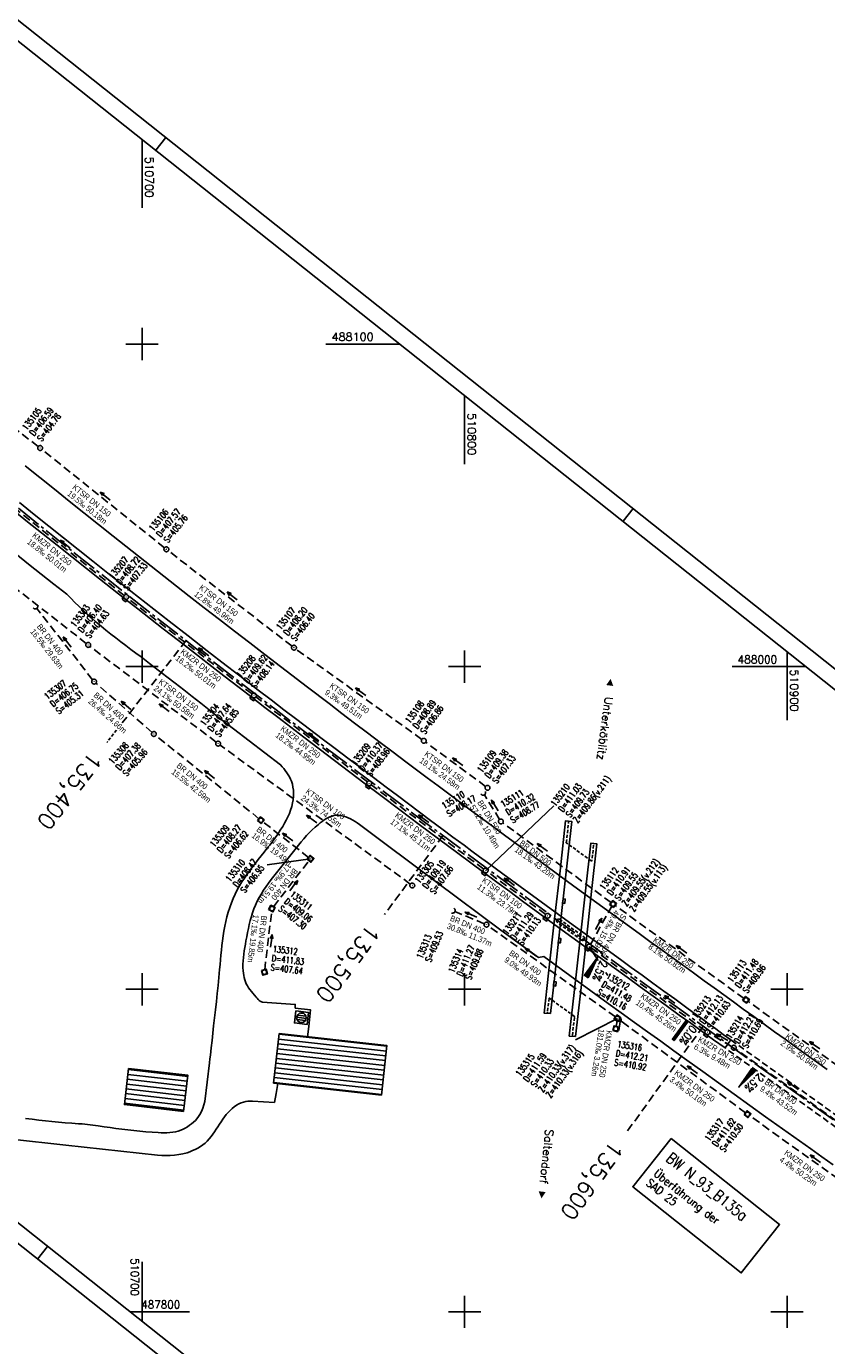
# Model space of a CAD drawing. Extents: x 510213 to 511287, y 487471 to 488410.
# Tile 5 of 8: x 510664 to 510912, y 487790 to 488198. Entities that reach past the tile are written whole.
import ezdxf
from ezdxf.enums import TextEntityAlignment as Align

# ---------------------------------------------------------------- set-up
doc = ezdxf.new("R2010")
doc.units = 0
doc.header["$LTSCALE"] = 10
doc.header["$MEASUREMENT"] = 0
for name, pattern in [('ACHSE', [5.5, 4, -0.5, 0.5, -0.5]), ('AUSGEZOGEN', [0]), ('LT00', [0]), ('LT11', [0.3, 0.2, -0.1]), ('LT17', [0.15, 0.1, -0.05]), ('STRICHLINIE2', [0.375, 0.25, -0.125])]:
    doc.linetypes.add(name, pattern=pattern)
doc.layers.get('0').update_dxf_attribs({"linetype": 'LT00'})
for name, color, linetype in [('-BESCH', 7, 'STRICHLINIE2'), ('-BKAN006', 140, 'LT00'), ('-BSCH006', 5, 'LT00'), ('-Halt-Pfeil', 4, 'LT00'), ('A-TEXT-KILOMETER', 30, 'LT17'), ('AX-020', 250, 'ACHSE'), ('BW-SCHRIFT', 20, 'AUSGEZOGEN'), ('MITTELSUE_L', 250, 'LT11'), ('ORTSNAMEN', 7, 'Continuous'), ('QUER_WEST', 11, 'LT00'), ('RAHMEN', 250, 'Continuous'), ('V_AFBR_BAB', 250, 'LT00'), ('V_BFBR_BAB', 250, 'LT00'), ('V_BR_KAPPE', 30, 'LT00'), ('V_BR_WID', 30, 'LT17'), ('V_BRUECK', 30, 'LT17'), ('V_GEBAUDE', 250, 'LT00'), ('V_KA_MULD', 182, 'LT00'), ('V_KA_PRUF', 182, 'LT00'), ('V_MSUE', 1, 'LT00'), ('V_PARK_MS', 1, 'LT00'), ('V_RASTER', 250, 'LT00'), ('V_SCHRAFF', 254, 'LT00'), ('V_SINKK', 182, 'LT00'), ('V_UK_DURCH', 182, 'LT00')]:
    doc.layers.add(name, color=color, linetype=linetype)
doc.styles.add('Haltungsbeschriftung', font='ARIAL.TTF', dxfattribs={"width": 0.75})
doc.styles.add('Kilometrierung', font='romans.shx')
doc.styles.add('ROMANS', font='romans.shx')
doc.styles.add('schachtbeschriftung', font='romans.shx', dxfattribs={"width": 0.75, "height": 0.2})
doc.styles.get("Standard").update_dxf_attribs({"font": 'romans.shx', "width": 0.8})

# ---------------------------------------------------------------- blocks, each defined once
blk = doc.blocks.new('SYMB1107')
at = {"color": 0, "linetype": 'ByBlock'}
for points in [[(-0.2, 0), (-0.196157, 0.039018), (-0.184776, 0.076537), (-0.166294, 0.111114), (-0.141421, 0.141421), (-0.111114, 0.166294), (-0.076537, 0.184776), (-0.039018, 0.196157), (0, 0.2)], [(0, 0.2), (0.039018, 0.196157), (0.076537, 0.184776), (0.111114, 0.166294), (0.141421, 0.141421), (0.166294, 0.111114), (0.184776, 0.076537), (0.196157, 0.039018), (0.2, 0)]]:
    blk.add_lwpolyline(points, dxfattribs=at)
blk = doc.blocks.new('SYMB0003')
at = {"color": 0, "linetype": 'ByBlock'}
for p, q in [((-0.015712, 0), (0.010166, 0.012015)), ((0, -0.021257), (-0.015712, 0)), ((0.010166, 0.012015), (0, -0.021257))]:
    blk.add_line(p, q, dxfattribs=at)
for points in [[(-0.031395, 0.499013), (-0.093691, 0.491144), (-0.154509, 0.475528), (-0.21289, 0.452414), (-0.267913, 0.422164), (-0.318712, 0.385257), (-0.364484, 0.342274), (-0.404509, 0.293893), (-0.438154, 0.240877), (-0.464888, 0.184062), (-0.484292, 0.124345), (-0.496058, 0.062667), (-0.5, 0)], [(-0.5, 0), (-0.496058, -0.062667), (-0.484292, -0.124345), (-0.464888, -0.184062), (-0.438154, -0.240877), (-0.404509, -0.293893), (-0.364485, -0.342274), (-0.318712, -0.385257), (-0.267914, -0.422164), (-0.21289, -0.452414), (-0.154509, -0.475529), (-0.093691, -0.491144), (-0.031395, -0.499014), (0.031395, -0.499014)], [(0.5, 0), (0.496057, 0.062667), (0.484292, 0.124345), (0.464888, 0.184062), (0.438153, 0.240877), (0.404509, 0.293893), (0.364484, 0.342274), (0.318712, 0.385257), (0.267913, 0.422164), (0.21289, 0.452414), (0.154509, 0.475528), (0.093691, 0.491144), (0.031395, 0.499013), (-0.031395, 0.499013)], [(0.031395, -0.499014), (0.093691, -0.491144), (0.154509, -0.475529), (0.21289, -0.452414), (0.267914, -0.422164), (0.318712, -0.385257), (0.364485, -0.342274), (0.404509, -0.293893), (0.438154, -0.240877), (0.464889, -0.184062), (0.484292, -0.124345), (0.496058, -0.062667), (0.5, 0)]]:
    blk.add_lwpolyline(points, dxfattribs=at)
blk = doc.blocks.new('SYMB1210')
at = {"color": 0, "linetype": 'ByBlock'}
blk.add_line((0.018815, -0.179014), (0.055623, -0.17119), dxfattribs=at)
for points in [[(-0.2, -0.2), (-0.2, 0.2), (0.2, 0.2), (0.2, -0.2), (-0.2, -0.2)], [(0.018815, 0.179014), (-0.018815, 0.179014), (-0.055623, 0.17119), (-0.09, 0.155885), (-0.120444, 0.133766), (-0.145623, 0.105801), (-0.164438, 0.073213), (-0.176067, 0.037424), (-0.18, 0)], [(-0.18, 0), (-0.176067, -0.037424), (-0.164438, -0.073213), (-0.145623, -0.105801), (-0.120444, -0.133766), (-0.09, -0.155885), (-0.055623, -0.17119), (-0.018815, -0.179014), (0.018815, -0.179014)], [(0.18, 0), (0.176067, 0.037424), (0.164438, 0.073213), (0.145623, 0.105801), (0.120444, 0.133766), (0.09, 0.155885), (0.055623, 0.17119), (0.018815, 0.179014)], [(0.055623, -0.17119), (0.09, -0.155885), (0.120444, -0.133766), (0.145623, -0.105801), (0.164438, -0.073213), (0.176067, -0.037424), (0.18, 0)]]:
    blk.add_lwpolyline(points, dxfattribs=at)
blk = doc.blocks.new('SYMB0011')
at = {"color": 0, "linetype": 'ByBlock'}
for p, q in [((0.5, 0), (-0.5, 0)), ((0, 0.5), (0, -0.5))]:
    blk.add_line(p, q, dxfattribs=at)
blk = doc.blocks.new('SYMB0652')
at = {"color": 0, "linetype": 'ByBlock'}
blk.add_lwpolyline([(-0.15, -0.075), (0.15, -0.075), (0.15, 0.075), (-0.15, 0.075), (-0.15, -0.075)], dxfattribs=at)
blk = doc.blocks.new('SYMB0070')
at = {"color": 0, "linetype": 'ByBlock'}
for p, q in [((-0.5, 0), (0.2, 0)), ((0.5, 0), (0.2, 0.1)), ((0.2, 0.1), (0.2, 0)), ((0.468, 0), (0.21, 0.086)), ((0.21, 0.086), (0.21, -0.086)), ((0.21, -0.086), (0.468, 0)), ((0.22, -0.072), (0.437, 0)), ((0.23, -0.058), (0.405, 0)), ((0.24, -0.045), (0.374, 0)), ((0.342, 0), (0.25, 0.031)), ((0.25, 0.031), (0.25, -0.031)), ((0.25, -0.031), (0.342, 0)), ((0.26, -0.017), (0.31, 0)), ((0.27, -0.003), (0.279, 0))]:
    blk.add_line(p, q, dxfattribs=at)
for points in [[(0.2, 0), (0.2, -0.1), (0.5, 0)], [(0.437, 0), (0.22, 0.072), (0.22, -0.072)], [(0.405, 0), (0.23, 0.058), (0.23, -0.058)], [(0.374, 0), (0.24, 0.045), (0.24, -0.045)], [(0.31, 0), (0.26, 0.017), (0.26, -0.017)], [(0.279, 0), (0.27, 0.003), (0.27, -0.003)]]:
    blk.add_lwpolyline(points, dxfattribs=at)

msp = doc.modelspace()

# ---------------------------------------------------------------- linework, layer by layer
at = {"layer": '-BESCH'}
for p, q in [((510667.8, 488068.23), (510629.52, 488097.58)), ((510706.95, 488036.85), (510668.98, 488067.3)), ((510694.49, 488022.06), (510656.55, 488052.27)), ((510682.72, 488007.2), (510644.27, 488037.17)), ((510746.51, 488006.34), (510708.13, 488035.92)), ((510684.67, 487995.95), (510667.35, 488018.06)), ((510734.1, 487991.53), (510695.67, 488021.13)), ((510722.99, 487976.58), (510683.91, 488006.28)), ((510786.74, 487977.46), (510747.72, 488005.44)), ((510703.12, 487979.62), (510685.69, 487994.87)), ((510769.86, 487964.29), (510735.29, 487990.61)), ((510736.25, 487952.87), (510704.26, 487978.65)), ((510783.18, 487932.6), (510724.19, 487975.69)), ((510806.53, 487962.89), (510787.95, 487976.58)), ((510805.95, 487937.24), (510771.05, 487963.39)), ((510810.86, 487952.65), (510806.17, 487960.26)), ((510751.63, 487940.88), (510737.43, 487951.94)), ((510845.45, 487926.86), (510811.86, 487951.57)), ((510740.74, 487925.59), (510751.76, 487939.83)), ((510825.17, 487923.22), (510807.16, 487936.35)), ((510738.03, 487906.03), (510740.19, 487924.25)), ((510806.11, 487920.32), (510797.04, 487924.09)), ((510839.03, 487913.91), (510845.69, 487925.76)), ((510886.68, 487897.14), (510846.66, 487925.98)), ((510846.8, 487891.41), (510807.41, 487919.59)), ((510874.69, 487887.11), (510839.27, 487912.82)), ((510928.04, 487867.41), (510887.89, 487896.27)), ((510847.02, 487888.5), (510847.29, 487890.23)), ((510887.14, 487861.7), (510848.01, 487890.53)), ((510882.83, 487882.26), (510875.94, 487886.29)), ((510918.31, 487857.07), (510884.09, 487881.45)), ((510928.05, 487832.52), (510888.36, 487860.82))]:
    msp.add_line(p, q, dxfattribs=at)
at = {"layer": '-BSCH006'}
for p, q in [((510806.55, 487936.79), (510827.66, 487956.89)), ((510752.22, 487940.42), (510738.81, 487938.53)), ((510838.66, 487913.26), (510840.84, 487909.83)), ((510841.15, 487909.34), (510841.43, 487908.91)), ((510843.83, 487905.14), (510844.4, 487904.23)), ((510847.41, 487890.97), (510834.38, 487884.3))]:
    msp.add_line(p, q, dxfattribs=at)
at = {"layer": 'A-TEXT-KILOMETER', "ltscale": 2.5}
for p, q in [((510713.65, 488008.07), (510693.85, 487982.6)), ((510793.3, 487947.61), (510775.14, 487923.14)), ((510873.99, 487888.53), (510850.56, 487856.11))]:
    msp.add_line(p, q, dxfattribs=at)
at = {"layer": 'A-TEXT-KILOMETER'}
msp.add_line((510692.1, 487980.35), (510689.1, 487976.49), dxfattribs=at)
at = {"layer": 'AX-020', "ltscale": 0.2, "flags": 128}
msp.add_lwpolyline([(510362.13, 488324.21), (510365.56, 488320.6), (510376.28, 488309.41), (510387.06, 488298.29), (510397.9, 488287.22), (510408.79, 488276.21), (510419.74, 488265.25), (510430.75, 488254.35), (510441.82, 488243.5), (510452.94, 488232.72), (510464.11, 488221.99), (510475.34, 488211.32), (510486.63, 488200.71), (510497.97, 488190.15), (510509.37, 488179.66), (510520.81, 488169.22), (510532.32, 488158.84), (510543.87, 488148.53), (510555.48, 488138.27), (510567.15, 488128.07), (510578.86, 488117.93), (510590.63, 488107.86), (510596.54, 488102.83), (510608.38, 488092.85), (510620.28, 488082.92), (510632.22, 488073.05), (510644.21, 488063.24), (510656.24, 488053.48), (510668.32, 488043.78), (510680.43, 488034.13), (510692.59, 488024.52), (510704.78, 488014.97), (510717.01, 488005.46), (510729.28, 487995.99), (510741.57, 487986.57), (510753.9, 487977.19), (510766.26, 487967.85), (510778.65, 487958.54), (510791.06, 487949.27), (510803.5, 487940.04), (510815.96, 487930.83), (510828.44, 487921.66), (510840.95, 487912.51), (510853.47, 487903.39), (510866.01, 487894.3), (510878.57, 487885.23), (510891.14, 487876.17), (510903.72, 487867.14), (510916.32, 487858.12), (510928.93, 487849.12), (510941.55, 487840.13), (510954.17, 487831.15), (510966.8, 487822.18), (510979.44, 487813.22), (510992.08, 487804.26), (511012.56, 487789.75), (511025.2, 487780.8), (511037.84, 487771.84), (511050.48, 487762.88), (511063.12, 487753.91), (511075.74, 487744.94), (511080.58, 487741.5)], dxfattribs=at)
at = {"layer": 'BW-SCHRIFT'}
msp.add_lwpolyline([(510864.02, 487853.77), (510897.69, 487827.04), (510885.81, 487812.08), (510852.14, 487838.8)], close=True, dxfattribs=at)
at = {"layer": 'MITTELSUE_L', "flags": 128}
for points in [[(510882.58, 487884.29), (510885.42, 487882.25), (510888.26, 487880.21), (510891.11, 487878.17), (510893.96, 487876.14), (510896.81, 487874.11), (510900.88, 487871.21), (510904.96, 487868.3), (510909.03, 487865.39), (510913.1, 487862.48), (510917.17, 487859.56), (510921.23, 487856.64), (510925.29, 487853.72), (510929.35, 487850.8), (510933.41, 487847.88), (510937.49, 487844.96), (510941.56, 487842.04), (510945.64, 487839.13), (510949.72, 487836.22), (510953.8, 487833.31), (510957.19, 487830.92), (510960.58, 487828.53), (510963.96, 487826.14), (510967.35, 487823.75), (510970.74, 487821.36), (510974.13, 487818.97), (510977.85, 487816.33), (510981.58, 487813.69), (510985.3, 487811.05), (510989.02, 487808.4), (510992.74, 487805.75)], [(510991.01, 487803.26), (510988.38, 487805.11), (510985.76, 487806.96), (510983.13, 487808.82), (510980.51, 487810.68), (510976.43, 487813.57), (510972.34, 487816.46), (510968.26, 487819.35), (510964.18, 487822.24), (510960.1, 487825.14), (510949.93, 487832.37), (510939.78, 487839.62), (510935.71, 487842.54), (510931.63, 487845.46), (510927.55, 487848.38), (510923.48, 487851.3), (510919.4, 487854.21), (510915.34, 487857.11), (510911.29, 487860), (510907.24, 487862.89), (510903.18, 487865.78), (510899.13, 487868.67), (510894.53, 487871.95), (510889.94, 487875.24), (510885.35, 487878.53), (510880.77, 487881.82)]]:
    msp.add_lwpolyline(points, dxfattribs=at)
at = {"layer": 'QUER_WEST'}
for p, q in [((510839.67, 487907.77), (510840.12, 487907.45)), ((510840.25, 487907.73), (510839.85, 487908.01)), ((510840.03, 487908.26), (510840.37, 487908.01)), ((510840.5, 487908.28), (510840.2, 487908.5)), ((510840.38, 487908.74), (510840.63, 487908.56)), ((510840.76, 487908.84), (510840.55, 487908.99)), ((510840.73, 487909.23), (510840.88, 487909.12)), ((510841.01, 487909.4), (510840.9, 487909.47)), ((510841.08, 487909.72), (510841.14, 487909.68)), ((510841.26, 487909.95), (510841.26, 487909.96)), ((510837.21, 487904.37), (510838.34, 487903.55)), ((510838.47, 487903.83), (510837.39, 487904.61)), ((510837.57, 487904.85), (510838.6, 487904.11)), ((510838.72, 487904.39), (510837.74, 487905.1)), ((510837.92, 487905.34), (510838.85, 487904.67)), ((510838.98, 487904.94), (510838.09, 487905.58)), ((510838.27, 487905.83), (510839.1, 487905.22)), ((510839.23, 487905.5), (510838.44, 487906.07)), ((510838.62, 487906.31), (510839.36, 487905.78)), ((510839.48, 487906.06), (510838.8, 487906.56)), ((510838.97, 487906.8), (510839.61, 487906.34)), ((510839.74, 487906.61), (510839.15, 487907.04)), ((510839.32, 487907.29), (510839.87, 487906.89)), ((510839.99, 487907.17), (510839.5, 487907.53)), ((510867.01, 487886.81), (510866.44, 487887.22)), ((510866.62, 487887.46), (510867.18, 487887.05)), ((510867.36, 487887.3), (510866.79, 487887.71)), ((510866.97, 487887.95), (510867.53, 487887.54)), ((510867.71, 487887.78), (510867.14, 487888.19)), ((510867.32, 487888.44), (510867.89, 487888.03)), ((510868.06, 487888.27), (510867.49, 487888.68)), ((510867.67, 487888.92), (510868.24, 487888.51)), ((510868.41, 487888.76), (510867.85, 487889.16)), ((510868.02, 487889.41), (510868.59, 487889)), ((510868.76, 487889.24), (510868.2, 487889.65)), ((510868.37, 487889.89), (510868.94, 487889.48)), ((510869.12, 487889.73), (510868.55, 487890.14)), ((510864.51, 487884.54), (510865.07, 487884.13)), ((510865.25, 487884.38), (510864.68, 487884.79)), ((510864.86, 487885.03), (510865.43, 487884.62)), ((510865.6, 487884.86), (510865.03, 487885.27)), ((510865.21, 487885.52), (510865.78, 487885.11)), ((510865.95, 487885.35), (510865.39, 487885.76)), ((510865.56, 487886), (510866.13, 487885.59)), ((510866.3, 487885.84), (510865.74, 487886.25)), ((510865.91, 487886.49), (510866.48, 487886.08)), ((510866.66, 487886.32), (510866.09, 487886.73)), ((510866.26, 487886.98), (510866.83, 487886.57)), ((510889.97, 487874.34), (510888.89, 487875.11)), ((510889.06, 487875.35), (510890.19, 487874.55)), ((510885.94, 487870.95), (510886.19, 487870.77)), ((510886.41, 487870.98), (510886.11, 487871.19)), ((510886.29, 487871.43), (510886.64, 487871.19)), ((510886.86, 487871.4), (510886.46, 487871.68)), ((510886.63, 487871.92), (510887.08, 487871.61)), ((510887.3, 487871.82), (510886.81, 487872.17)), ((510886.98, 487872.41), (510887.53, 487872.03)), ((510887.75, 487872.24), (510887.15, 487872.66)), ((510887.33, 487872.9), (510887.97, 487872.45)), ((510888.19, 487872.66), (510887.5, 487873.15)), ((510887.67, 487873.39), (510888.42, 487872.87)), ((510888.64, 487873.08), (510887.85, 487873.64)), ((510888.02, 487873.88), (510888.86, 487873.29)), ((510889.08, 487873.5), (510888.19, 487874.13)), ((510888.37, 487874.37), (510889.3, 487873.71)), ((510889.53, 487873.92), (510888.54, 487874.62)), ((510888.71, 487874.86), (510889.75, 487874.13)), ((510885.08, 487869.72), (510885.07, 487869.72)), ((510885.24, 487869.97), (510885.3, 487869.93)), ((510885.52, 487870.14), (510885.42, 487870.21)), ((510885.59, 487870.46), (510885.75, 487870.35)), ((510885.97, 487870.56), (510885.76, 487870.7))]:
    msp.add_line(p, q, dxfattribs=at)
for points in [[(510838.32, 487903.51), (510837.19, 487904.33), (510841.28, 487910), (510838.32, 487903.51)], [(510865.05, 487884.09), (510864.48, 487884.5), (510868.58, 487890.18), (510869.14, 487889.77), (510865.05, 487884.09)], [(510890.23, 487874.58), (510889.09, 487875.39), (510885.04, 487869.68), (510890.23, 487874.58)]]:
    msp.add_lwpolyline(points, dxfattribs=at)
at = {"layer": 'RAHMEN'}
for p, q in [((510707.35, 488164), (510704.25, 488160.08)), ((510852.25, 488048.98), (510849.14, 488045.07)), ((510667.6, 487816.36), (510670.71, 487820.28))]:
    msp.add_line(p, q, dxfattribs=at)
for points in [[(510213.32, 488176.96), (511102.3, 487471.31), (511286.95, 487703.93), (510397.97, 488409.58), (510213.32, 488176.96)], [(510236.01, 488165.33), (510960.51, 487590.24), (511138.94, 487815.03), (510414.45, 488390.12), (510236.01, 488165.33)]]:
    msp.add_lwpolyline(points, dxfattribs=at)
at = {"layer": 'V_AFBR_BAB'}
for p, q in [((510751.69, 487888.48), (510751.31, 487885.25)), ((510719.49, 487865.2), (510720.91, 487877.19))]:
    msp.add_line(p, q, dxfattribs=at)
for points in [[(510676.63, 488022.42), (510677.89, 488021.18), (510679.16, 488019.93), (510680.43, 488018.7), (510681.72, 488017.48), (510683.01, 488016.27), (510684.32, 488015.08), (510685.8, 488013.8), (510687.29, 488012.54), (510688.8, 488011.31), (510690.33, 488010.09), (510691.87, 488008.89), (510693.42, 488007.7), (510694.98, 488006.52), (510696.55, 488005.34), (510698.11, 488004.17), (510699.68, 488002.99), (510702.35, 488000.97), (510705.01, 487998.93), (510707.67, 487996.89), (510710.31, 487994.83), (510712.95, 487992.77), (510715.59, 487990.71), (510718.22, 487988.63), (510720.84, 487986.56), (510723.47, 487984.48), (510742.97, 487969.6), (510743.46, 487968.99), (510743.95, 487968.38), (510744.42, 487967.76), (510744.88, 487967.13), (510745.3, 487966.5), (510745.68, 487965.84), (510746.03, 487965.17), (510746.32, 487964.47), (510746.6, 487963.56), (510746.8, 487962.63), (510746.91, 487961.67), (510746.95, 487960.69), (510746.92, 487959.71), (510746.82, 487958.74), (510746.66, 487957.77), (510746.4, 487956.65), (510746.07, 487955.56), (510745.67, 487954.5), (510745.22, 487953.45), (510744.72, 487952.43), (510744.19, 487951.44), (510743.61, 487950.46), (510742.87, 487949.27), (510742.08, 487948.1), (510741.27, 487946.95), (510740.43, 487945.82), (510739.58, 487944.7), (510738.71, 487943.6), (510737.83, 487942.49), (510736.94, 487941.39), (510736.04, 487940.26), (510735.14, 487939.12), (510734.26, 487937.98), (510733.39, 487936.82), (510732.55, 487935.66), (510731.73, 487934.47), (510730.95, 487933.27), (510730.21, 487932.04), (510729.51, 487930.79), (510728.87, 487929.52), (510728.25, 487928.15), (510727.7, 487926.76), (510727.19, 487925.35), (510726.74, 487923.91), (510726.34, 487922.46), (510725.99, 487920.99), (510725.67, 487919.51), (510725.4, 487918.02), (510725.15, 487916.53), (510724.95, 487915.05), (510724.76, 487913.57), (510724.6, 487912.09), (510724.45, 487910.61), (510724.32, 487909.13), (510724.18, 487907.64), (510724.05, 487906.16), (510723.82, 487903.66), (510723.57, 487901.16), (510723.31, 487898.66), (510723.04, 487896.16), (510722.76, 487893.66), (510722.48, 487891.16), (510722.2, 487888.67), (510721.95, 487886.4), (510721.7, 487884.14), (510721.44, 487881.87), (510721.19, 487879.61), (510721.05, 487878.4), (510720.91, 487877.19)], [(510824.55, 487910.15), (510822.98, 487909.88), (510811.25, 487918.35), (510791.33, 487933.16), (510767.38, 487951.09), (510766.75, 487951.54), (510766.08, 487951.98), (510765.39, 487952.4), (510764.68, 487952.78), (510763.95, 487953.13), (510763.2, 487953.42), (510762.45, 487953.66), (510761.69, 487953.83), (510760.94, 487953.92), (510760.19, 487953.94), (510759.46, 487953.85), (510758.82, 487953.69), (510758.19, 487953.46), (510757.57, 487953.17), (510756.97, 487952.82), (510756.39, 487952.43), (510755.81, 487952.01), (510755.25, 487951.57), (510754.7, 487951.11), (510753.71, 487950.26), (510752.77, 487949.4), (510751.86, 487948.51), (510750.98, 487947.61), (510750.14, 487946.67), (510749.33, 487945.7), (510742.47, 487937.11), (510741.64, 487936.08), (510740.82, 487935.03), (510740.01, 487933.97), (510739.22, 487932.9), (510738.45, 487931.81), (510737.71, 487930.71), (510737.01, 487929.59), (510736.35, 487928.44), (510735.74, 487927.28), (510735.18, 487926.08), (510734.71, 487924.91), (510734.28, 487923.72), (510733.9, 487922.51), (510733.56, 487921.29), (510733.26, 487920.05), (510732.98, 487918.8), (510732.72, 487917.54), (510732.47, 487916.29), (510732.23, 487915.03), (510732.04, 487913.99), (510731.85, 487912.96), (510731.68, 487911.93), (510731.53, 487910.89), (510731.41, 487909.86), (510731.33, 487908.82), (510731.28, 487907.77), (510731.29, 487906.72), (510731.35, 487905.67), (510731.42, 487904.97), (510731.52, 487904.28), (510731.66, 487903.6), (510731.84, 487902.93), (510732.06, 487902.28), (510732.32, 487901.66), (510732.65, 487901.04), (510733.03, 487900.45), (510733.45, 487899.87), (510733.91, 487899.3), (510734.38, 487898.74), (510734.88, 487898.16), (510735.38, 487897.56), (510735.68, 487897.21), (510735.98, 487896.87), (510736.29, 487896.55), (510736.63, 487896.3), (510737, 487896.12), (510737.4, 487896.03), (510747.51, 487895.28), (510747.49, 487894.17), (510752.28, 487893.57), (510751.69, 487888.48)], [(510742.06, 487870.78), (510741.54, 487867.64), (510741.09, 487864.92)], [(510741.09, 487864.92), (510734.27, 487865.32), (510733.56, 487865.33), (510732.84, 487865.28), (510732.13, 487865.18), (510731.43, 487865.01), (510730.75, 487864.78), (510729.98, 487864.45), (510729.26, 487864.04), (510728.57, 487863.56), (510727.91, 487863.03), (510727.29, 487862.45), (510726.7, 487861.83), (510726.13, 487861.18), (510725.6, 487860.5), (510725.04, 487859.73), (510724.51, 487858.95), (510724, 487858.16), (510723.49, 487857.37), (510722.99, 487856.58), (510722.47, 487855.81), (510721.95, 487855.05), (510721.4, 487854.32), (510720.83, 487853.61), (510720.22, 487852.95), (510719.56, 487852.33), (510718.86, 487851.76), (510718.12, 487851.25), (510717.34, 487850.78), (510716.52, 487850.35), (510715.68, 487849.97), (510714.82, 487849.64), (510713.94, 487849.34), (510712.66, 487849), (510711.37, 487848.73), (510710.06, 487848.55), (510708.75, 487848.45), (510707.44, 487848.42), (510706.13, 487848.46), (510704.82, 487848.57), (510676.36, 487851.68), (510659.53, 487853.53)], [(510719.49, 487865.2), (510719.2, 487864.14), (510718.83, 487863.11), (510718.39, 487862.11), (510717.87, 487861.15), (510717.28, 487860.23), (510716.62, 487859.36), (510716, 487858.84), (510715.37, 487858.33), (510714.73, 487857.84), (510714.08, 487857.38), (510713.42, 487856.96), (510712.74, 487856.59), (510712.04, 487856.27), (510711.22, 487855.99), (510710.38, 487855.79), (510709.51, 487855.65), (510708.63, 487855.56), (510707.73, 487855.52), (510706.82, 487855.52), (510705.91, 487855.54), (510705, 487855.58), (510703.09, 487855.7), (510701.19, 487855.84), (510699.31, 487856), (510697.44, 487856.2), (510695.58, 487856.41), (510693.74, 487856.63), (510691.9, 487856.87), (510690.07, 487857.12), (510688.25, 487857.38), (510686.42, 487857.64), (510681.39, 487858.24), (510680.34, 487858.3), (510679.3, 487858.37), (510678.25, 487858.44), (510676.19, 487858.6), (510674.13, 487858.79), (510672.06, 487859), (510670.01, 487859.22), (510667.95, 487859.46), (510665.89, 487859.7), (510663.83, 487859.95)]]:
    msp.add_lwpolyline(points, dxfattribs=at)
at = {"layer": 'V_BFBR_BAB'}
for points in [[(510663.73, 488062.28), (510668.27, 488058.62), (510672.81, 488054.97), (510677.35, 488051.32), (510681.91, 488047.68), (510686.46, 488044.05), (510691.02, 488040.42), (510698.88, 488034.21), (510706.75, 488028.02), (510714.64, 488021.86), (510719.31, 488018.23), (510724, 488014.6), (510728.68, 488010.99), (510733.37, 488007.37), (510738.07, 488003.77), (510744.7, 487998.68), (510751.33, 487993.6), (510757.97, 487988.53), (510761.94, 487985.52), (510765.9, 487982.5), (510769.87, 487979.49), (510773.85, 487976.49), (510777.82, 487973.49), (510781.81, 487970.5), (510785.13, 487968.02), (510788.45, 487965.54), (510791.78, 487963.07), (510795.11, 487960.59), (510798.44, 487958.12), (510801.77, 487955.65), (510804.44, 487953.67), (510807.1, 487951.69), (510809.77, 487949.72), (510812.44, 487947.74), (510815.11, 487945.77), (510817.79, 487943.8), (510833.91, 487931.98), (510854.13, 487917.3), (510857.5, 487914.85), (510860.87, 487912.41), (510864.24, 487909.97), (510867.61, 487907.53), (510870.98, 487905.09), (510874.35, 487902.64), (510877.36, 487900.45), (510880.38, 487898.25), (510883.4, 487896.06), (510886.41, 487893.86), (510889.66, 487891.51), (510892.91, 487889.17), (510896.16, 487886.83), (510899.41, 487884.49), (510902.66, 487882.15), (510905.91, 487879.81), (510909.15, 487877.47), (510912.4, 487875.13)], [(510880.77, 487881.82), (510877.22, 487884.36), (510873.68, 487886.91), (510870.14, 487889.46), (510866.6, 487892.01), (510862.56, 487894.93), (510858.52, 487897.86), (510854.48, 487900.79), (510850.44, 487903.73), (510846.4, 487906.66), (510830.25, 487918.36), (510818.02, 487927.31), (510814, 487930.26), (510809.98, 487933.22), (510805.96, 487936.19), (510801.95, 487939.17), (510797.95, 487942.15), (510791.95, 487946.62), (510785.96, 487951.1), (510779.98, 487955.59), (510774, 487960.09), (510769.23, 487963.7), (510764.45, 487967.31), (510759.68, 487970.93), (510754.92, 487974.55), (510750.15, 487978.18), (510746.14, 487981.24), (510742.13, 487984.31), (510738.12, 487987.38), (510734.11, 487990.45), (510730.11, 487993.53), (510725.39, 487997.16), (510720.68, 488000.8), (510715.97, 488004.45), (510711.27, 488008.11), (510706.57, 488011.76), (510702.6, 488014.85), (510698.64, 488017.95), (510694.68, 488021.05), (510690.72, 488024.15), (510686.77, 488027.25), (510682.82, 488030.37), (510673.66, 488037.63), (510664.53, 488044.93), (510655.43, 488052.26)], [(510662, 488050.86), (510666.53, 488047.21), (510671.07, 488043.57), (510675.62, 488039.94), (510680.17, 488036.31), (510684.73, 488032.69), (510689.44, 488028.97), (510694.16, 488025.25), (510698.89, 488021.54), (510703.62, 488017.83), (510708.36, 488014.14), (510714.27, 488009.54), (510720.19, 488004.95), (510726.11, 488000.37), (510732.04, 487995.8), (510736.01, 487992.75), (510739.99, 487989.7), (510743.97, 487986.65), (510747.95, 487983.61), (510751.94, 487980.58), (510755.9, 487977.58), (510759.86, 487974.58), (510763.82, 487971.59), (510767.79, 487968.61), (510771.76, 487965.62), (510775.72, 487962.64), (510779.16, 487960.05), (510782.6, 487957.47), (510786.04, 487954.89), (510789.48, 487952.31), (510792.93, 487949.74), (510796.38, 487947.17), (510799.84, 487944.61), (510802.25, 487942.84), (510804.66, 487941.07), (510807.07, 487939.3), (510809.48, 487937.53), (510811.89, 487935.76), (510827.96, 487923.95), (510848.31, 487909.21), (510851.68, 487906.77), (510855.06, 487904.32), (510858.43, 487901.88), (510861.81, 487899.43), (510865.18, 487896.98), (510868.55, 487894.52), (510870.89, 487892.81), (510873.22, 487891.11), (510875.56, 487889.4), (510877.9, 487887.69), (510880.24, 487885.99), (510882.58, 487884.29)], [(510676.63, 488022.42), (510672.69, 488025.53), (510668.76, 488028.66), (510664.83, 488031.79), (510660.91, 488034.93)], [(510914.32, 487845.58), (510910.83, 487848.07), (510907.34, 487850.55), (510903.84, 487853.03), (510900.35, 487855.52), (510896.86, 487858), (510893.37, 487860.49), (510888.48, 487863.98), (510883.6, 487867.48), (510878.72, 487870.98), (510873.84, 487874.49), (510868.96, 487877.99), (510864.89, 487880.92), (510860.82, 487883.86), (510856.74, 487886.79), (510852.67, 487889.73), (510848.61, 487892.67), (510844.54, 487895.62), (510824.55, 487910.15)]]:
    msp.add_lwpolyline(points, dxfattribs=at)
at = {"layer": 'V_BR_KAPPE'}
for points in [[(510826.63, 487892.44), (510824.67, 487892.61), (510826.08, 487904.95), (510827.92, 487921.79), (510829.6, 487936.69), (510831.33, 487952.23), (510833.25, 487952.03), (510829.84, 487921.65), (510827.95, 487904.28), (510826.63, 487892.44)], [(510834.41, 487885.34), (510832.49, 487885.49), (510833.97, 487898.98), (510835.83, 487915.52), (510837.49, 487930.53), (510839.15, 487945.24), (510841.04, 487945.05), (510839.4, 487930.27), (510837.68, 487914.72), (510835.91, 487898.73), (510834.41, 487885.34)]]:
    msp.add_lwpolyline(points, dxfattribs=at)
at = {"layer": 'V_BR_WID'}
for points in [[(510840.01, 487944.61), (510839.48, 487939.76), (510839.3, 487939.76), (510831.56, 487945.43), (510832.28, 487951.86)], [(510833.45, 487885.75), (510834.11, 487891.57), (510826.37, 487897.19), (510826.21, 487897.2), (510825.71, 487892.86)]]:
    msp.add_lwpolyline(points, dxfattribs=at)
at = {"layer": 'V_BRUECK'}
msp.add_lwpolyline([(510836.24, 487915.26), (510828.82, 487920.66), (510828.69, 487920.77), (510828.59, 487920.91), (510828.54, 487921.07), (510828.54, 487921.24), (510828.58, 487921.41), (510828.67, 487921.55), (510828.79, 487921.67), (510828.95, 487921.75), (510829.11, 487921.78), (510829.28, 487921.76), (510829.44, 487921.7), (510836.95, 487916.24), (510837.08, 487916.12), (510837.16, 487915.97), (510837.2, 487915.8), (510837.19, 487915.63), (510837.13, 487915.46), (510837.03, 487915.32), (510836.89, 487915.22), (510836.73, 487915.16), (510836.56, 487915.14), (510836.39, 487915.18), (510836.24, 487915.26)], dxfattribs=at)
at = {"layer": 'V_GEBAUDE'}
msp.add_lwpolyline([(510747.69, 487893.26), (510747.22, 487889.54), (510751.19, 487889.04), (510751.66, 487892.76)], close=True, dxfattribs=at)
for points in [[(510774.26, 487867.21), (510740.81, 487870.92), (510742.54, 487886.23), (510775.95, 487882.51), (510774.26, 487867.21)], [(510712.9, 487862.11), (510694.52, 487864.25), (510695.81, 487875.4), (510714.2, 487873.36), (510712.9, 487862.11)]]:
    msp.add_lwpolyline(points, dxfattribs=at)
msp.add_circle((510749.44, 487891.15), 1.5, dxfattribs=at)
at = {"layer": 'V_PARK_MS'}
msp.add_lwpolyline([(510880.77, 487881.82), (510881.14, 487882.27), (510881.88, 487883.3), (510882.58, 487884.29)], dxfattribs=at)
at = {"layer": 'V_RASTER'}
for p, q in [((510700, 488163.45), (510700, 488142.17)), ((510700, 488105), (510700, 488095)), ((510705, 488100), (510695, 488100)), ((510779.94, 488100), (510757.03, 488100)), ((510800, 488062.8), (510800, 488084.08)), ((510700, 488005), (510700, 487995)), ((510800, 487995), (510800, 488005)), ((510900, 488004.7), (510900, 487983.42)), ((510695, 488000), (510705, 488000)), ((510795, 488000), (510805, 488000)), ((510883.01, 488000), (510905.92, 488000)), ((510700, 487905), (510700, 487895)), ((510800, 487895), (510800, 487905)), ((510900, 487905), (510900, 487895)), ((510705, 487900), (510695, 487900)), ((510805, 487900), (510795, 487900)), ((510905, 487900), (510895, 487900)), ((510700, 487815.53), (510700, 487797.03)), ((510800, 487795), (510800, 487805)), ((510900, 487805), (510900, 487795)), ((510696.25, 487800), (510714.75, 487800)), ((510795, 487800), (510805, 487800)), ((510895, 487800), (510905, 487800))]:
    msp.add_line(p, q, dxfattribs=at)
at = {"layer": 'V_SCHRAFF'}
for p, q in [((510750.93, 487890.95), (510747.95, 487891.34)), ((510750.85, 487891.67), (510748.22, 487892.01)), ((510750.16, 487892.47), (510749.09, 487892.61)), ((510750.67, 487890.28), (510748.04, 487890.63)), ((510749.79, 487889.69), (510748.73, 487889.83)), ((510742.35, 487884.54), (510775.77, 487880.84)), ((510775.93, 487882.33), (510742.52, 487886.03)), ((510775.27, 487876.36), (510741.84, 487880.06)), ((510742.01, 487881.55), (510775.44, 487877.86)), ((510775.6, 487879.35), (510742.18, 487883.04)), ((510714.16, 487872.95), (510695.77, 487875.09)), ((510741.34, 487875.59), (510774.78, 487871.89)), ((510774.94, 487873.38), (510741.51, 487877.08)), ((510741.68, 487878.57), (510775.11, 487874.87)), ((510713.81, 487869.97), (510695.43, 487872.11)), ((510695.6, 487873.6), (510713.98, 487871.46)), ((510774.29, 487867.42), (510740.84, 487871.12)), ((510741, 487872.61), (510774.45, 487868.91)), ((510774.61, 487870.4), (510741.17, 487874.1)), ((510694.91, 487867.64), (510713.3, 487865.5)), ((510713.47, 487866.99), (510695.08, 487869.13)), ((510695.25, 487870.62), (510713.64, 487868.48)), ((510694.57, 487864.66), (510712.95, 487862.52)), ((510713.12, 487864.01), (510694.74, 487866.15))]:
    msp.add_line(p, q, dxfattribs=at)

# ---------------------------------------------------------------- block references
at = {"layer": '-Halt-Pfeil', "yscale": 4.000000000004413, "zscale": 4}
for p, xscale, rotation in [((510688.59, 488052.85), 4.00000000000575, 141.2645583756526), ((510676.14, 488037.95), 4.000000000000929, 141.4708883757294), ((510727.93, 488021.92), 3.999999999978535, 142.3731783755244), ((510676.78, 488007.64), 4.000000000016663, 128.0682883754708), ((510719.08, 488004.6), 3.999999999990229, 142.3871683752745), ((510767.81, 487992.27), 4.000000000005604, 144.3606283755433), ((510695.06, 487987.99), 3.999999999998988, 138.805038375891), ((510706.86, 487987.28), 4.000000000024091, 142.764908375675), ((510753.18, 487978.25), 4.000000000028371, 142.7123883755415), ((510797.83, 487970.54), 4.000000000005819, 143.604468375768), ((510720.89, 487966.54), 4.000000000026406, 141.1351683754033), ((510809.36, 487957), 4.000000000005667, 121.646898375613), ((510752.62, 487952.77), 4.000000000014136, 143.8564683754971), ((510787.3, 487952.87), 4.000000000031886, 143.1566383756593), ((510745.14, 487947.2), 4.00000000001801, 142.08638837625), ((510824.1, 487943.98), 4.000000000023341, 143.660508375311), ((510747.04, 487932.1), 3.999999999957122, 52.26471837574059), ((510813.92, 487933.29), 4.000000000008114, 143.916008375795), ((510801.94, 487923.14), 4.000000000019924, 157.3912983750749), ((510841.58, 487920.29), 4.000000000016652, 60.66073837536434), ((510740.1, 487915.02), 3.99999999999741, 83.22377837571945), ((510820.45, 487911.55), 3.999999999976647, 144.4165283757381), ((510867.26, 487912.37), 4.000000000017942, 144.2240683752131), ((510863.63, 487896.89), 4.000000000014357, 144.0314483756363), ((510848.14, 487889.21), 4.000000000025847, 80.98654837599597), ((510879.89, 487885.14), 3.999999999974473, 149.649338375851), ((510908.55, 487882.65), 3.999999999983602, 144.2906083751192), ((510870.64, 487875.03), 4.000000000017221, 143.6220583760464), ((510901.78, 487870.07), 4.000000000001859, 144.5426083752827), ((510908.79, 487847.49), 3.999999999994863, 144.511178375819)]:
    msp.add_blockref('SYMB0070', p, dxfattribs=dict(at, xscale=xscale, rotation=rotation))
at = {"layer": 'V_BR_WID', "xscale": 0.09999999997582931, "yscale": 0.09999999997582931, "zscale": 0.1, "rotation": 321.5583083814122}
for p in [(510832.28, 487951.86), (510831.56, 487945.43), (510840.01, 487944.61), (510839.3, 487939.76), (510839.48, 487939.76), (510826.21, 487897.2), (510826.37, 487897.19), (510825.71, 487892.86), (510834.11, 487891.57), (510833.45, 487885.75)]:
    msp.add_blockref('SYMB0011', p, dxfattribs=at)
at = {"layer": 'V_KA_MULD', "yscale": 3.799999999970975, "zscale": 3.8}
for p, xscale, rotation in [((510736.84, 487952.4), 3.799999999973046, 319.1340143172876), ((510752.22, 487940.42), 3.79999999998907, 321.5583083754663), ((510740.28, 487925), 3.799999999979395, 331.784096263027), ((510846.06, 487926.41), 3.79999999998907, 321.5583083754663), ((510737.94, 487905.29), 3.799999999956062, 285.9776437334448), ((510887.29, 487896.7), 3.79999999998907, 321.5583083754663), ((510847.41, 487890.97), 3.79999999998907, 321.5583083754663), ((510846.9, 487887.76), 3.799999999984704, 343.7654300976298), ((510887.75, 487861.26), 3.79999999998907, 321.5583083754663)]:
    msp.add_blockref('SYMB1210', p, dxfattribs=dict(at, xscale=xscale, rotation=rotation))
at = {"layer": 'V_KA_PRUF', "xscale": 1.500000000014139, "yscale": 1.499999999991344, "zscale": 1.5, "rotation": 321.5583083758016}
for p in [(510668.4, 488067.77), (510707.54, 488036.38), (510695.08, 488021.59), (510683.31, 488006.73), (510747.11, 488005.88), (510685.13, 487995.36), (510734.69, 487991.07), (510703.68, 487979.12), (510723.58, 487976.13), (510787.35, 487977.03), (510770.45, 487963.84), (510807.13, 487962.44), (510811.26, 487952.01), (510806.55, 487936.79), (510783.79, 487932.16), (510806.8, 487920.03), (510825.78, 487922.78), (510838.66, 487913.26), (510875.3, 487886.67), (510883.48, 487881.88)]:
    msp.add_blockref('SYMB0003', p, dxfattribs=at)
at = {"layer": 'V_MSUE', "xscale": 0.09999999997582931, "yscale": 0.09999999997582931, "zscale": 0.1, "rotation": 321.5583083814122}
for p in [(510881.88, 487883.3), (510881.88, 487883.27), (510882.37, 487883.95), (510881.14, 487882.27)]:
    msp.add_blockref('SYMB0011', p, dxfattribs=at)
at = {"layer": 'V_SINKK', "yscale": 4.500000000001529, "zscale": 4.5}
for p, xscale, rotation in [((510694.59, 488020.81), 4.500000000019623, 321.5583083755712), ((510734.19, 487990.07), 4.500000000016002, 322.725918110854), ((510770.04, 487962.75), 4.49999999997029, 322.5625694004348), ((510806.03, 487935.86), 4.499999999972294, 323.7954895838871), ((510830.81, 487927.31), 4.499999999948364, 263.1454901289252), ((510825.07, 487921.81), 4.499999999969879, 324.1276383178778), ((510829.49, 487915.06), 4.500000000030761, 263.7527960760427), ((510837.99, 487912.48), 4.500000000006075, 323.6301886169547), ((510828, 487901.67), 4.500000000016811, 264.1696929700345), ((510874.85, 487885.75), 4.500000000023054, 324.3473172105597)]:
    msp.add_blockref('SYMB0652', p, dxfattribs=dict(at, xscale=xscale, rotation=rotation))
at = {"layer": 'V_UK_DURCH', "yscale": 4.000000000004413, "zscale": 4}
for p, xscale, rotation in [((510666.86, 488018.69), 4.000000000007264, 214.0804509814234), ((510805.75, 487960.94), 3.999999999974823, 206.1992937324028), ((510796.31, 487924.4), 4.00000000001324, 243.6416867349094)]:
    msp.add_blockref('SYMB1107', p, dxfattribs=dict(at, xscale=xscale, rotation=rotation))

# ---------------------------------------------------------------- texts
at = {"layer": '-BKAN006', "style": 'Haltungsbeschriftung'}
for s, rotation, width, p in [('KTSR DN 150', 321.2646, 0.9, (510678.23, 488055.27)), ('19.5‰ 50.18m', 321.2646, 0.9, (510676.63, 488053.28)), ('18.8‰ 50.01m', 321.4709, 0.9, (510664.17, 488038.33)), ('KMZR DN 250', 321.4709, 0.9, (510665.77, 488040.33)), ('12.8‰ 49.96m', 322.3732, 0.9, (510715.96, 488022.11)), ('KTSR DN 150', 322.3732, 0.9, (510717.52, 488024.14)), ('16.5‰ 29.63m', 308.0683, 0.9, (510665.22, 488010.79)), ('BR DN 400', 308.0683, 0.9, (510667.24, 488012.36)), ('16.2‰ 50.01m', 322.3872, 0.8, (510710.2, 488002.24)), ('KMZR DN 250', 322.3872, 0.8, (510711.76, 488004.26)), ('24.1‰ 50.58m', 322.7649, 0.8, (510703.4, 487992.89)), ('KTSR DN 150', 322.7649, 0.8, (510704.95, 487994.93)), ('KTSR DN 150', 324.3606, 0.9, (510757.98, 487993.65)), ('26.4‰ 24.66m', 318.8051, 0.9, (510683.12, 487988.93)), ('BR DN 400', 318.8051, 0.9, (510684.81, 487990.86)), ('9.3‰ 49.51m', 324.3606, 0.9, (510756.48, 487991.57)), ('KMZR DN 250', 322.7124, 0.9, (510742.75, 487980.41)), ('18.2‰ 44.95m', 322.7124, 0.9, (510741.2, 487978.37)), ('KTSR DN 150', 323.6045, 0.9, (510787.37, 487972.53)), ('BR DN 400', 321.1352, 0.9, (510710.53, 487968.98)), ('19.1‰ 24.58m', 323.6045, 0.9, (510785.86, 487970.47)), ('15.5‰ 42.59m', 321.1352, 0.9, (510708.92, 487966.99)), ('KTSR DN 100', 323.8565, 0.9, (510750.55, 487960.9)), ('24.3‰ 74.55m', 323.8565, 0.9, (510749.04, 487958.83)), ('57.2‰ 10.49m', 301.6469, 0.85, (510801.54, 487956.46)), ('BR DN 500', 301.6469, 0.85, (510803.87, 487957.89)), ('17.1‰ 45.11m', 323.1566, 0.9, (510776.76, 487951.51)), ('KMZR DN 250', 323.1566, 0.9, (510778.29, 487953.56)), ('BR DN 400', 322.0864, 0.75, (510735.28, 487949.18)), ('16.9‰ 19.49m', 322.0864, 0.75, (510733.8, 487947.29)), ('BR DN 500', 323.6605, 0.9, (510816.87, 487944.89)), ('18.1‰ 43.20m', 323.6605, 0.9, (510815.35, 487942.83)), ('17.9‰ 19.51m', 232.2647, 0.8, (510745, 487939.24)), ('BR DN 400', 232.2647, 0.8, (510747.02, 487937.68)), ('11.3‰ 23.79m', 323.916, 0.8, (510803.71, 487931.31)), ('KTSR DN 100', 323.916, 0.8, (510805.22, 487933.37)), ('40.4‰ 15.09m', 240.6607, 0.75, (510846.56, 487924.74)), ('17.1‰ 19.85m', 263.2238, 0.9, (510734.44, 487923.19)), ('BR DN 400', 263.2238, 0.9, (510736.98, 487922.89)), ('30.8‰ 11.37m', 337.3913, 0.9, (510794.35, 487918.91)), ('BR DN 400', 337.3913, 0.9, (510795.34, 487921.34)), ('STBR DN 400', 240.6607, 0.75, (510848.78, 487923.51)), ('KMZR DN 250', 324.2241, 0.9, (510858.28, 487914.86)), ('BR DN 400', 324.4165, 0.9, (510813.62, 487910.78)), ('8.1‰ 50.82m', 324.2241, 0.9, (510856.79, 487912.78)), ('9.0‰ 49.93m', 324.4165, 0.9, (510812.13, 487908.69)), ('10.4‰ 45.26m', 324.0315, 0.9, (510852.91, 487895.41)), ('KMZR DN 250', 324.0315, 0.9, (510854.41, 487897.48)), ('181.0‰ 3.26m', 260.9865, 0.9, (510841.62, 487887.81)), ('KMZR DN 250', 260.9865, 0.9, (510844.02, 487887.34)), ('KMZR DN 250', 329.6493, 0.8, (510872.18, 487883.87)), ('2.9‰ 50.94m', 324.2906, 0.9, (510897.81, 487882.88)), ('KMZR DN 250', 324.2906, 0.9, (510899.3, 487884.96)), ('6.3‰ 9.48m', 329.6493, 0.8, (510870.93, 487881.64)), ('KMZR DN 250', 323.6221, 0.9, (510864.9, 487873.68)), ('3.4‰ 50.10m', 323.6221, 0.9, (510863.38, 487871.62)), ('BR DN 300', 324.5426, 0.9, (510892.87, 487870.78)), ('9.4‰ 43.52m', 324.5426, 0.9, (510891.38, 487868.7)), ('4.4‰ 50.25m', 324.5112, 0.9, (510897.46, 487846.77)), ('KMZR DN 250', 324.5112, 0.9, (510898.95, 487848.85))]:
    msp.add_text(s, height=1.8, rotation=rotation, dxfattribs=dict(at, width=width)).set_placement(p)
at = {"layer": '-BSCH006', "style": 'schachtbeschriftung'}
for s, rotation, width, p in [('135105', 52.5235, 0.75, (510664.3, 488073.12)), ('D=406.59', 52.5235, 0.75, (510666.58, 488071.37)), ('S=404.78', 52.5235, 0.75, (510668.87, 488069.62)), ('135106', 51.2646, 0.75, (510703.56, 488041.81)), ('D=407.57', 51.2646, 0.75, (510705.8, 488040.01)), ('S=405.76', 51.2646, 0.75, (510708.05, 488038.21)), ('135207', 51.4709, 0.75, (510691.08, 488027.01)), ('D=408.72', 51.4709, 0.75, (510693.33, 488025.22)), ('S=407.33', 51.4709, 0.75, (510695.58, 488023.42)), ('135303', 52.0619, 0.75, (510679.25, 488012.12)), ('D=406.40', 52.0619, 0.75, (510681.52, 488010.35)), ('S=404.63', 52.0619, 0.75, (510683.8, 488008.58)), ('135107', 52.3732, 0.75, (510743.02, 488011.24)), ('D=408.20', 52.3732, 0.75, (510745.3, 488009.48)), ('S=406.40', 52.3732, 0.75, (510747.58, 488007.72)), ('135208', 52.3872, 0.75, (510730.6, 487996.43)), ('D=409.62', 52.3872, 0.75, (510732.88, 487994.67)), ('S=408.14', 52.3872, 0.75, (510735.17, 487992.91)), ('135307', 38.0683, 0.75, (510670.68, 487989.67)), ('D=406.75', 38.0683, 0.75, (510672.46, 487987.4)), ('S=405.31', 38.0683, 0.75, (510674.23, 487985.13)), ('135304', 52.7649, 0.75, (510719.46, 487981.46)), ('D=407.64', 52.7649, 0.75, (510721.75, 487979.72)), ('S=405.85', 52.7649, 0.75, (510724.05, 487977.97)), ('135108', 54.3606, 0.75, (510783.07, 487982.24)), ('D=408.89', 54.3606, 0.75, (510785.42, 487980.56)), ('S=406.86', 54.3606, 0.75, (510787.76, 487978.89)), ('135308', 48.8051, 0.75, (510690.95, 487969.64)), ('D=407.38', 48.8051, 0.75, (510693.12, 487967.74)), ('S=405.96', 48.8051, 0.75, (510695.29, 487965.84)), ('135209', 52.7124, 0.75, (510766.33, 487969.18)), ('D=410.37', 52.7124, 0.75, (510768.62, 487967.43)), ('S=408.96', 52.7124, 0.75, (510770.92, 487965.69)), ('135109', 53.6045, 0.75, (510805.42, 487966.94)), ('D=409.38', 53.6045, 0.75, (510807.74, 487965.23)), ('S=407.33', 53.6045, 0.75, (510810.06, 487963.52)), ('135110', 31.6469, 0.75, (510793.73, 487955.78)), ('135111', 31.6469, 0.75, (510811.96, 487956.28)), ('135210', 53.1566, 0.75, (510828.19, 487956.51)), ('D=411.03', 53.1566, 0.75, (510830.5, 487954.78)), ('S=409.73', 53.1566, 0.75, (510832.8, 487953.06)), ('Z=409.86(v.211)', 53.1566, 0.75, (510835.11, 487951.33)), ('S=408.17', 31.6469, 0.75, (510795.24, 487953.33)), ('D=410.32', 31.6469, 0.75, (510813.48, 487953.82)), ('S=408.77', 31.6469, 0.75, (510814.99, 487951.37)), ('135309', 51.1352, 0.75, (510722.4, 487943.92)), ('D=408.27', 51.1352, 0.75, (510724.64, 487942.12)), ('S=406.62', 51.1352, 0.75, (510726.88, 487940.31)), ('135310', 52.0864, 0.75, (510727.35, 487933.18)), ('D=408.47', 52.0864, 0.75, (510729.62, 487931.41)), ('S=406.95', 52.0864, 0.75, (510731.9, 487929.64)), ('135305', 53.8565, 0.75, (510786.06, 487932.67)), ('D=409.19', 53.8565, 0.75, (510788.38, 487930.97)), ('S=407.66', 53.8565, 0.75, (510790.71, 487929.27)), ('135112', 53.6605, 0.75, (510843.34, 487930.65)), ('D=410.91', 53.6605, 0.75, (510845.66, 487928.95)), ('Z=409.55(v.212)', 53.6605, 0.75, (510850.3, 487925.53)), ('Z=409.55(v.113)', 53.6605, 0.75, (510852.62, 487923.83)), ('S=409.55', 53.6605, 0.75, (510847.98, 487927.24)), ('D=409.06', 322.2647, 0.75, (510743.88, 487926.8)), ('135311', 322.2647, 0.75, (510745.65, 487929.07)), ('S=407.30', 322.2647, 0.75, (510742.12, 487924.52)), ('135211', 53.916, 0.75, (510813.32, 487916.73)), ('D=411.29', 53.916, 0.7, (510815.65, 487915.03)), ('S=410.13', 53.916, 0.7, (510817.98, 487913.34)), ('135313', 67.3913, 0.75, (510786.89, 487909.32)), ('S=409.53', 67.3913, 0.75, (510789.55, 487908.21)), ('135312', 353.2238, 0.75, (510740.44, 487911.55)), ('135314', 67.3913, 0.75, (510796.68, 487904.94)), ('D=411.27', 67.3913, 0.75, (510799.34, 487903.84)), ('S=407.64', 353.2238, 0.75, (510739.76, 487905.83)), ('D=411.83', 353.2238, 0.75, (510740.1, 487908.69)), ('S=409.88', 67.3913, 0.75, (510801.99, 487902.73)), ('135113', 54.2241, 0.75, (510883.03, 487901.93)), ('D=411.48', 54.2241, 0.75, (510885.36, 487900.24)), ('135212', 330.6607, 0.75, (510843.68, 487903.43)), ('S=409.96', 54.2241, 0.75, (510887.7, 487898.56)), ('S=410.16', 330.6607, 0.75, (510840.86, 487898.41)), ('D=411.48', 330.6607, 0.75, (510842.27, 487900.92)), ('135213', 54.0315, 0.75, (510872.03, 487890.76)), ('D=412.13', 54.0315, 0.75, (510874.36, 487889.07)), ('S=410.63', 54.0315, 0.75, (510876.7, 487887.37)), ('135214', 59.6493, 0.75, (510882.68, 487884.41)), ('D=412.21', 59.6493, 0.75, (510885.16, 487882.96)), ('S=410.69', 59.6493, 0.75, (510887.65, 487881.5)), ('135316', 350.9865, 0.75, (510847.22, 487882.06)), ('135315', 54.4165, 0.75, (510817.33, 487872.82)), ('D=411.59', 54.4165, 0.75, (510819.67, 487871.14)), ('Z=410.33(v.317)', 54.4165, 0.75, (510824.36, 487867.79)), ('Z=410.33(v.316)', 54.4165, 0.75, (510826.7, 487866.11)), ('D=412.21', 350.9865, 0.75, (510846.77, 487879.22)), ('S=410.33', 54.4165, 0.75, (510822.02, 487869.46)), ('S=410.92', 350.9865, 0.75, (510846.32, 487876.37)), ('135317', 53.6221, 0.75, (510875.95, 487852.73)), ('D=411.62', 53.6221, 0.75, (510878.27, 487851.02)), ('S=410.50', 53.6221, 0.75, (510880.58, 487849.32))]:
    msp.add_text(s, height=2, rotation=rotation, dxfattribs=dict(at, width=width)).set_placement(p)
at = {"layer": 'A-TEXT-KILOMETER', "style": 'Kilometrierung'}
for s, rotation, p in [('135,400', 232.5583, (510686.03, 487972.54)), ('135,500', 233.5583, (510772.16, 487919.13)), ('135,600', 234.5583, (510847.63, 487852.06))]:
    msp.add_text(s, height=5, rotation=rotation, dxfattribs=at).set_placement(p, align=Align.MIDDLE_LEFT)
at = {"layer": 'BW-SCHRIFT', "style": 'ROMANS'}
for s, height, width, p in [('BW N_93_B135a', 3.5, 0.8, (510862.12, 487846.98)), ('Überführung der', 2.5, 0.9, (510858.4, 487842.45)), ('SAD 25', 2.5, 0.9, (510856.07, 487839.52))]:
    msp.add_text(s, height=height, rotation=321.5474, dxfattribs=dict(at, width=width)).set_placement(p)
at = {"layer": 'ORTSNAMEN', "char_height": 2.5, "width": 45.7262, "attachment_point": 8, "style": 'ROMANS'}
for s, insert, rotation in [('{\\fArial|b0|i0|c0|p32;◄   }Unterköblitz ', (510842.62, 487984.11), 262.5301), ('{\\fArial|b0|i0|c0|p32;   }Saltendorf {\\fArial|b0|i0|c0|p32;►}', (510824.05, 487847.1), 263.7754)]:
    msp.add_mtext(s, dxfattribs=dict(at, insert=insert, rotation=rotation))
at = {"layer": 'QUER_WEST', "style": 'ROMANS', "width": 0.8}
for s, rotation, p in [('2.5%', 245.4588, (510842.17, 487909.04)), ('0.0%', 234.1494, (510870.16, 487889.03)), ('2.5%', 222.3277, (510891.32, 487874))]:
    msp.add_text(s, height=2.5, rotation=rotation, dxfattribs=at).set_placement(p)
at = {"layer": 'V_RASTER'}
for s, rotation, width, p in [(' 510700', 269.9986, 0.979, (510701, 488159.67)), (' 488100', 359.9986, 1.014, (510757.03, 488101)), (' 510800', 269.9986, 1.014, (510801, 488080.3)), (' 488000', 359.9986, 0.958, (510883.01, 488001)), (' 510900', 269.9986, 1.017, (510901, 488000.92)), (' 510700', 269.9986, 0.9, (510696.51, 487818.11)), (' 487800', 359.9986, 0.941, (510698.13, 487801))]:
    msp.add_text(s, height=2.5, rotation=rotation, dxfattribs=dict(at, width=width)).set_placement(p)

doc.saveas('drawing.dxf')
